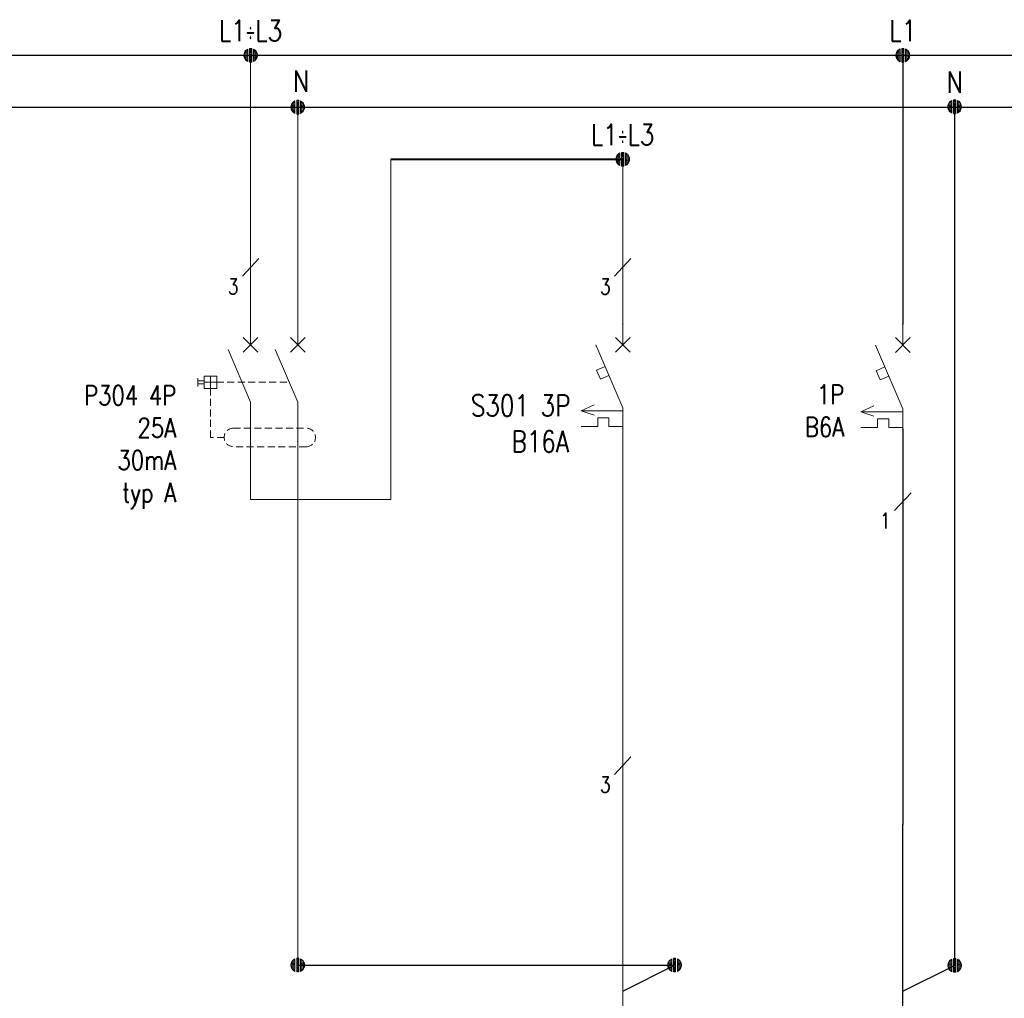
# Model space of a CAD drawing. Header units: millimetres. Extents: x 2505 to 3495, y 1397 to 1684.
# Tile 32 of 59: x 3092 to 3145, y 1465 to 1517. Entities that reach past the tile are written whole.
import ezdxf
from ezdxf.enums import TextEntityAlignment as Align

# ---------------------------------------------------------------- set-up
doc = ezdxf.new("R2010")
doc.units = ezdxf.units.MM
doc.linetypes.add('DASHED2', pattern=[0.375, 0.25, -0.125])
for name, color, linetype, lineweight in [('EB_PRZEWODY', 3, 'Continuous', 20), ('EB_SYMBOL', 3, 'Continuous', 20), ('PRZEWODY', 3, 'Continuous', 20), ('SYMBOL', 3, 'Continuous', 20), ('SZYNY', 1, 'Continuous', 40)]:
    doc.layers.add(name, color=color, linetype=linetype, lineweight=lineweight)
doc.layers.add('OPIS', color=7, linetype='Continuous')
doc.styles.add('SIMPLEX', font='simplex.shx', dxfattribs={"width": 0.8})

# ---------------------------------------------------------------- blocks, each defined once
blk = doc.blocks.new('*U233')
for p, q in [((-0.637, 0.172), (-0.658, 0.021)), ((-0.637, 0.172), (-0.658, 0.021)), ((-0.637, 0.002), (-0.656, -0.028)), ((-0.598, 0.282), (-0.637, 0.172)), ((-0.598, 0.282), (-0.637, 0.172)), ((-0.598, 0.142), (-0.637, 0.087)), ((-0.598, 0.002), (-0.637, 0.002)), ((-0.513, 0.425), (-0.598, 0.282)), ((-0.513, 0.425), (-0.598, 0.282)), ((-0.513, 0.285), (-0.598, 0.188)), ((-0.513, 0.145), (-0.598, 0.095)), ((-0.513, 0.006), (-0.598, 0.002)), ((-0.399, 0.524), (-0.513, 0.425)), ((-0.399, 0.524), (-0.513, 0.425)), ((-0.399, 0.408), (-0.513, 0.332)), ((-0.399, 0.291), (-0.513, 0.239)), ((-0.399, 0.175), (-0.513, 0.145)), ((-0.399, 0.058), (-0.513, 0.052)), ((-0.267, 0.605), (-0.399, 0.524)), ((-0.267, 0.605), (-0.399, 0.524)), ((-0.267, 0.495), (-0.399, 0.429)), ((-0.267, 0.385), (-0.399, 0.334)), ((-0.267, 0.274), (-0.399, 0.238)), ((-0.267, 0.164), (-0.399, 0.143)), ((-0.267, 0.053), (-0.399, 0.048)), ((-0.267, 0.605), (-0.267, -0.609)), ((-0.267, 0.605), (-0.267, -0.609)), ((-0.105, 0.664), (0.105, 0.664)), ((-0.105, 0.664), (0.105, 0.664)), ((-0.105, -0.664), (-0.105, 0.664)), ((-0.105, 0.664), (-0.105, -0.664)), ((-0.105, 0.562), (0.105, 0.562)), ((-0.105, 0.46), (0.105, 0.46)), ((-0.105, 0.358), (0.105, 0.358)), ((-0.105, 0.256), (0.105, 0.256)), ((-0.105, 0.153), (0.105, 0.153)), ((-0.105, 0.051), (0.105, 0.051)), ((0.105, -0.664), (0.105, 0.664)), ((0.105, 0.664), (0.105, -0.664)), ((0.267, 0.605), (0.267, -0.609)), ((0.267, 0.605), (0.267, -0.609)), ((0.267, 0.605), (0.399, 0.524)), ((0.267, 0.605), (0.399, 0.524)), ((0.267, 0.495), (0.399, 0.429)), ((0.267, 0.385), (0.399, 0.334)), ((0.267, 0.274), (0.399, 0.238)), ((0.267, 0.164), (0.399, 0.143)), ((0.267, 0.053), (0.399, 0.048)), ((0.399, 0.524), (0.513, 0.425)), ((0.399, 0.524), (0.513, 0.425)), ((0.399, 0.408), (0.513, 0.332)), ((0.399, 0.291), (0.513, 0.239)), ((0.399, 0.175), (0.513, 0.145)), ((0.399, 0.058), (0.513, 0.052)), ((0.513, 0.425), (0.598, 0.282)), ((0.513, 0.425), (0.598, 0.282)), ((0.513, 0.285), (0.598, 0.188)), ((0.513, 0.145), (0.598, 0.095)), ((0.513, 0.006), (0.598, 0.002)), ((0.598, 0.282), (0.637, 0.172)), ((0.598, 0.282), (0.637, 0.172)), ((0.598, 0.142), (0.637, 0.087)), ((0.598, 0.002), (0.637, 0.002)), ((0.637, 0.172), (0.658, 0.021)), ((0.637, 0.172), (0.658, 0.021)), ((0.637, 0.002), (0.656, -0.028)), ((-0.654, -0.076), (-0.637, -0.168)), ((-0.637, -0.168), (-0.654, -0.076)), ((-0.598, -0.138), (-0.637, -0.083)), ((-0.637, -0.168), (-0.598, -0.278)), ((-0.598, -0.278), (-0.637, -0.168)), ((-0.513, -0.134), (-0.598, -0.091)), ((-0.513, -0.274), (-0.598, -0.185)), ((-0.598, -0.278), (-0.513, -0.414)), ((-0.513, -0.414), (-0.598, -0.278)), ((-0.399, -0.058), (-0.513, -0.041)), ((-0.399, -0.175), (-0.513, -0.134)), ((-0.399, -0.291), (-0.513, -0.228)), ((-0.399, -0.408), (-0.513, -0.321)), ((-0.513, -0.414), (-0.399, -0.524)), ((-0.399, -0.524), (-0.513, -0.414)), ((-0.267, -0.057), (-0.399, -0.048)), ((-0.267, -0.167), (-0.399, -0.143)), ((-0.267, -0.278), (-0.399, -0.238)), ((-0.267, -0.388), (-0.399, -0.334)), ((-0.267, -0.499), (-0.399, -0.429)), ((-0.399, -0.524), (-0.267, -0.609)), ((-0.267, -0.609), (-0.399, -0.524)), ((-0.105, -0.051), (0.105, -0.051)), ((-0.105, -0.153), (0.105, -0.153)), ((-0.105, -0.256), (0.105, -0.256)), ((-0.105, -0.358), (0.105, -0.358)), ((-0.105, -0.46), (0.105, -0.46)), ((-0.105, -0.562), (0.105, -0.562)), ((0.105, -0.664), (-0.105, -0.664)), ((-0.105, -0.664), (0.105, -0.664)), ((0.267, -0.057), (0.399, -0.048)), ((0.267, -0.167), (0.399, -0.143)), ((0.267, -0.278), (0.399, -0.238)), ((0.267, -0.388), (0.399, -0.334)), ((0.267, -0.499), (0.399, -0.429)), ((0.399, -0.524), (0.267, -0.609)), ((0.267, -0.609), (0.399, -0.524)), ((0.399, -0.058), (0.513, -0.041)), ((0.399, -0.175), (0.513, -0.134)), ((0.399, -0.291), (0.513, -0.228)), ((0.399, -0.408), (0.513, -0.321)), ((0.513, -0.414), (0.399, -0.524)), ((0.399, -0.524), (0.513, -0.414)), ((0.513, -0.134), (0.598, -0.091)), ((0.513, -0.274), (0.598, -0.185)), ((0.598, -0.278), (0.513, -0.414)), ((0.513, -0.414), (0.598, -0.278)), ((0.598, -0.138), (0.637, -0.083)), ((0.637, -0.168), (0.598, -0.278)), ((0.598, -0.278), (0.637, -0.168)), ((0.654, -0.076), (0.637, -0.168)), ((0.637, -0.168), (0.654, -0.076))]:
    blk.add_line(p, q)
at = {"ltscale": 5}
blk.add_line((0.658, 0.021), (0.658, -0.076), dxfattribs=at)
blk.add_point((0, 0))
blk = doc.blocks.new('*U231')
for p, q in [((-0.637, 0.172), (-0.658, 0.021)), ((-0.637, 0.172), (-0.658, 0.021)), ((-0.637, 0.002), (-0.656, -0.028)), ((-0.598, 0.282), (-0.637, 0.172)), ((-0.598, 0.282), (-0.637, 0.172)), ((-0.598, 0.142), (-0.637, 0.087)), ((-0.598, 0.002), (-0.637, 0.002)), ((-0.513, 0.425), (-0.598, 0.282)), ((-0.513, 0.425), (-0.598, 0.282)), ((-0.513, 0.285), (-0.598, 0.188)), ((-0.513, 0.145), (-0.598, 0.095)), ((-0.513, 0.006), (-0.598, 0.002)), ((-0.399, 0.524), (-0.513, 0.425)), ((-0.399, 0.524), (-0.513, 0.425)), ((-0.399, 0.408), (-0.513, 0.332)), ((-0.399, 0.291), (-0.513, 0.239)), ((-0.399, 0.175), (-0.513, 0.145)), ((-0.399, 0.058), (-0.513, 0.052)), ((-0.267, 0.605), (-0.399, 0.524)), ((-0.267, 0.605), (-0.399, 0.524)), ((-0.267, 0.495), (-0.399, 0.429)), ((-0.267, 0.385), (-0.399, 0.334)), ((-0.267, 0.274), (-0.399, 0.238)), ((-0.267, 0.164), (-0.399, 0.143)), ((-0.267, 0.053), (-0.399, 0.048)), ((-0.267, 0.605), (-0.267, -0.609)), ((-0.267, 0.605), (-0.267, -0.609)), ((-0.105, 0.664), (0.105, 0.664)), ((-0.105, 0.664), (0.105, 0.664)), ((-0.105, -0.664), (-0.105, 0.664)), ((-0.105, 0.664), (-0.105, -0.664)), ((-0.105, 0.562), (0.105, 0.562)), ((-0.105, 0.46), (0.105, 0.46)), ((-0.105, 0.358), (0.105, 0.358)), ((-0.105, 0.256), (0.105, 0.256)), ((-0.105, 0.153), (0.105, 0.153)), ((-0.105, 0.051), (0.105, 0.051)), ((0.105, -0.664), (0.105, 0.664)), ((0.105, 0.664), (0.105, -0.664)), ((0.267, 0.605), (0.267, -0.609)), ((0.267, 0.605), (0.267, -0.609)), ((0.267, 0.605), (0.399, 0.524)), ((0.267, 0.605), (0.399, 0.524)), ((0.267, 0.495), (0.399, 0.429)), ((0.267, 0.385), (0.399, 0.334)), ((0.267, 0.274), (0.399, 0.238)), ((0.267, 0.164), (0.399, 0.143)), ((0.267, 0.053), (0.399, 0.048)), ((0.399, 0.524), (0.513, 0.425)), ((0.399, 0.524), (0.513, 0.425)), ((0.399, 0.408), (0.513, 0.332)), ((0.399, 0.291), (0.513, 0.239)), ((0.399, 0.175), (0.513, 0.145)), ((0.399, 0.058), (0.513, 0.052)), ((0.513, 0.425), (0.598, 0.282)), ((0.513, 0.425), (0.598, 0.282)), ((0.513, 0.285), (0.598, 0.188)), ((0.513, 0.145), (0.598, 0.095)), ((0.513, 0.006), (0.598, 0.002)), ((0.598, 0.282), (0.637, 0.172)), ((0.598, 0.282), (0.637, 0.172)), ((0.598, 0.142), (0.637, 0.087)), ((0.598, 0.002), (0.637, 0.002)), ((0.637, 0.172), (0.658, 0.021)), ((0.637, 0.172), (0.658, 0.021)), ((0.637, 0.002), (0.656, -0.028)), ((-0.654, -0.076), (-0.637, -0.168)), ((-0.637, -0.168), (-0.654, -0.076)), ((-0.598, -0.138), (-0.637, -0.083)), ((-0.637, -0.168), (-0.598, -0.278)), ((-0.598, -0.278), (-0.637, -0.168)), ((-0.513, -0.134), (-0.598, -0.091)), ((-0.513, -0.274), (-0.598, -0.185)), ((-0.598, -0.278), (-0.513, -0.414)), ((-0.513, -0.414), (-0.598, -0.278)), ((-0.399, -0.058), (-0.513, -0.041)), ((-0.399, -0.175), (-0.513, -0.134)), ((-0.399, -0.291), (-0.513, -0.228)), ((-0.399, -0.408), (-0.513, -0.321)), ((-0.513, -0.414), (-0.399, -0.524)), ((-0.399, -0.524), (-0.513, -0.414)), ((-0.267, -0.057), (-0.399, -0.048)), ((-0.267, -0.167), (-0.399, -0.143)), ((-0.267, -0.278), (-0.399, -0.238)), ((-0.267, -0.388), (-0.399, -0.334)), ((-0.267, -0.499), (-0.399, -0.429)), ((-0.399, -0.524), (-0.267, -0.609)), ((-0.267, -0.609), (-0.399, -0.524)), ((-0.105, -0.051), (0.105, -0.051)), ((-0.105, -0.153), (0.105, -0.153)), ((-0.105, -0.256), (0.105, -0.256)), ((-0.105, -0.358), (0.105, -0.358)), ((-0.105, -0.46), (0.105, -0.46)), ((-0.105, -0.562), (0.105, -0.562)), ((0.105, -0.664), (-0.105, -0.664)), ((-0.105, -0.664), (0.105, -0.664)), ((0.267, -0.057), (0.399, -0.048)), ((0.267, -0.167), (0.399, -0.143)), ((0.267, -0.278), (0.399, -0.238)), ((0.267, -0.388), (0.399, -0.334)), ((0.267, -0.499), (0.399, -0.429)), ((0.399, -0.524), (0.267, -0.609)), ((0.267, -0.609), (0.399, -0.524)), ((0.399, -0.058), (0.513, -0.041)), ((0.399, -0.175), (0.513, -0.134)), ((0.399, -0.291), (0.513, -0.228)), ((0.399, -0.408), (0.513, -0.321)), ((0.513, -0.414), (0.399, -0.524)), ((0.399, -0.524), (0.513, -0.414)), ((0.513, -0.134), (0.598, -0.091)), ((0.513, -0.274), (0.598, -0.185)), ((0.598, -0.278), (0.513, -0.414)), ((0.513, -0.414), (0.598, -0.278)), ((0.598, -0.138), (0.637, -0.083)), ((0.637, -0.168), (0.598, -0.278)), ((0.598, -0.278), (0.637, -0.168)), ((0.654, -0.076), (0.637, -0.168)), ((0.637, -0.168), (0.654, -0.076))]:
    blk.add_line(p, q)
at = {"ltscale": 5}
blk.add_line((0.658, 0.021), (0.658, -0.076), dxfattribs=at)
blk.add_point((0, 0))
blk = doc.blocks.new('różnicowoprądowy')
for p, q in [((0, 0), (0, 2)), ((5.04, 0), (5.04, 2)), ((-0.78, -0.78), (0.78, 0.78)), ((0.78, -0.78), (-0.78, 0.78)), ((4.26, -0.78), (5.83, 0.78)), ((5.83, -0.78), (4.26, 0.78)), ((-2.41, -0.52), (0, -6.16)), ((2.63, -0.52), (5.04, -6.16)), ((-5.65, -3.56), (-5.65, -4.47)), ((-4.96, -3.85), (-5.65, -3.85)), ((-4.96, -4.18), (-5.65, -4.18)), ((-4.96, -3.35), (-4.96, -4.68)), ((-3.63, -3.35), (-4.96, -3.35)), ((-3.63, -4.02), (-4.96, -4.02)), ((-4.3, -3.35), (-4.3, -4.68)), ((-3.63, -3.35), (-3.63, -4.68)), ((-3.63, -4.68), (-4.96, -4.68)), ((0, -6.12), (0, -11.54)), ((5.04, -6.16), (5.04, -11.58))]:
    blk.add_line(p, q)
at = {"color": 3}
blk.add_line((2.63, -0.52), (5.04, -6.16), dxfattribs=at)
blk.add_line((2.63, -0.52), (5.04, -6.16), dxfattribs=at)
at = {"color": 4, "linetype": 'DASHED2', "ltscale": 3}
for p, q in [((-3.63, -4.02), (4.13, -4.02)), ((-1.84, -8.93), (5.95, -8.93)), ((5.95, -10.91), (-1.84, -10.91))]:
    blk.add_line(p, q, dxfattribs=at)
blk.add_lwpolyline([(-2.83, -9.92), (-4.3, -9.92), (-4.3, -4.68)], dxfattribs=at)
for centre, start, end in [((-1.84, -9.92), 90, 270), ((5.95, -9.92), 270, 90)]:
    blk.add_arc(centre, 0.99, start, end, dxfattribs=at)
blk.add_point((5.04, -10.35), dxfattribs=at)
blk.add_point((5.04, -10.35), dxfattribs=at)
blk = doc.blocks.new('*U230')
for p, q in [((-0.637, 0.172), (-0.658, 0.021)), ((-0.637, 0.172), (-0.658, 0.021)), ((-0.637, 0.002), (-0.656, -0.028)), ((-0.598, 0.282), (-0.637, 0.172)), ((-0.598, 0.282), (-0.637, 0.172)), ((-0.598, 0.142), (-0.637, 0.087)), ((-0.598, 0.002), (-0.637, 0.002)), ((-0.513, 0.425), (-0.598, 0.282)), ((-0.513, 0.425), (-0.598, 0.282)), ((-0.513, 0.285), (-0.598, 0.188)), ((-0.513, 0.145), (-0.598, 0.095)), ((-0.513, 0.006), (-0.598, 0.002)), ((-0.399, 0.524), (-0.513, 0.425)), ((-0.399, 0.524), (-0.513, 0.425)), ((-0.399, 0.408), (-0.513, 0.332)), ((-0.399, 0.291), (-0.513, 0.239)), ((-0.399, 0.175), (-0.513, 0.145)), ((-0.399, 0.058), (-0.513, 0.052)), ((-0.267, 0.605), (-0.399, 0.524)), ((-0.267, 0.605), (-0.399, 0.524)), ((-0.267, 0.495), (-0.399, 0.429)), ((-0.267, 0.385), (-0.399, 0.334)), ((-0.267, 0.274), (-0.399, 0.238)), ((-0.267, 0.164), (-0.399, 0.143)), ((-0.267, 0.053), (-0.399, 0.048)), ((-0.267, 0.605), (-0.267, -0.609)), ((-0.267, 0.605), (-0.267, -0.609)), ((-0.105, 0.664), (0.105, 0.664)), ((-0.105, 0.664), (0.105, 0.664)), ((-0.105, -0.664), (-0.105, 0.664)), ((-0.105, 0.664), (-0.105, -0.664)), ((-0.105, 0.562), (0.105, 0.562)), ((-0.105, 0.46), (0.105, 0.46)), ((-0.105, 0.358), (0.105, 0.358)), ((-0.105, 0.256), (0.105, 0.256)), ((-0.105, 0.153), (0.105, 0.153)), ((-0.105, 0.051), (0.105, 0.051)), ((0.105, -0.664), (0.105, 0.664)), ((0.105, 0.664), (0.105, -0.664)), ((0.267, 0.605), (0.267, -0.609)), ((0.267, 0.605), (0.267, -0.609)), ((0.267, 0.605), (0.399, 0.524)), ((0.267, 0.605), (0.399, 0.524)), ((0.267, 0.495), (0.399, 0.429)), ((0.267, 0.385), (0.399, 0.334)), ((0.267, 0.274), (0.399, 0.238)), ((0.267, 0.164), (0.399, 0.143)), ((0.267, 0.053), (0.399, 0.048)), ((0.399, 0.524), (0.513, 0.425)), ((0.399, 0.524), (0.513, 0.425)), ((0.399, 0.408), (0.513, 0.332)), ((0.399, 0.291), (0.513, 0.239)), ((0.399, 0.175), (0.513, 0.145)), ((0.399, 0.058), (0.513, 0.052)), ((0.513, 0.425), (0.598, 0.282)), ((0.513, 0.425), (0.598, 0.282)), ((0.513, 0.285), (0.598, 0.188)), ((0.513, 0.145), (0.598, 0.095)), ((0.513, 0.006), (0.598, 0.002)), ((0.598, 0.282), (0.637, 0.172)), ((0.598, 0.282), (0.637, 0.172)), ((0.598, 0.142), (0.637, 0.087)), ((0.598, 0.002), (0.637, 0.002)), ((0.637, 0.172), (0.658, 0.021)), ((0.637, 0.172), (0.658, 0.021)), ((0.637, 0.002), (0.656, -0.028)), ((-0.654, -0.076), (-0.637, -0.168)), ((-0.637, -0.168), (-0.654, -0.076)), ((-0.598, -0.138), (-0.637, -0.083)), ((-0.637, -0.168), (-0.598, -0.278)), ((-0.598, -0.278), (-0.637, -0.168)), ((-0.513, -0.134), (-0.598, -0.091)), ((-0.513, -0.274), (-0.598, -0.185)), ((-0.598, -0.278), (-0.513, -0.414)), ((-0.513, -0.414), (-0.598, -0.278)), ((-0.399, -0.058), (-0.513, -0.041)), ((-0.399, -0.175), (-0.513, -0.134)), ((-0.399, -0.291), (-0.513, -0.228)), ((-0.399, -0.408), (-0.513, -0.321)), ((-0.513, -0.414), (-0.399, -0.524)), ((-0.399, -0.524), (-0.513, -0.414)), ((-0.267, -0.057), (-0.399, -0.048)), ((-0.267, -0.167), (-0.399, -0.143)), ((-0.267, -0.278), (-0.399, -0.238)), ((-0.267, -0.388), (-0.399, -0.334)), ((-0.267, -0.499), (-0.399, -0.429)), ((-0.399, -0.524), (-0.267, -0.609)), ((-0.267, -0.609), (-0.399, -0.524)), ((-0.105, -0.051), (0.105, -0.051)), ((-0.105, -0.153), (0.105, -0.153)), ((-0.105, -0.256), (0.105, -0.256)), ((-0.105, -0.358), (0.105, -0.358)), ((-0.105, -0.46), (0.105, -0.46)), ((-0.105, -0.562), (0.105, -0.562)), ((0.105, -0.664), (-0.105, -0.664)), ((-0.105, -0.664), (0.105, -0.664)), ((0.267, -0.057), (0.399, -0.048)), ((0.267, -0.167), (0.399, -0.143)), ((0.267, -0.278), (0.399, -0.238)), ((0.267, -0.388), (0.399, -0.334)), ((0.267, -0.499), (0.399, -0.429)), ((0.399, -0.524), (0.267, -0.609)), ((0.267, -0.609), (0.399, -0.524)), ((0.399, -0.058), (0.513, -0.041)), ((0.399, -0.175), (0.513, -0.134)), ((0.399, -0.291), (0.513, -0.228)), ((0.399, -0.408), (0.513, -0.321)), ((0.513, -0.414), (0.399, -0.524)), ((0.399, -0.524), (0.513, -0.414)), ((0.513, -0.134), (0.598, -0.091)), ((0.513, -0.274), (0.598, -0.185)), ((0.598, -0.278), (0.513, -0.414)), ((0.513, -0.414), (0.598, -0.278)), ((0.598, -0.138), (0.637, -0.083)), ((0.637, -0.168), (0.598, -0.278)), ((0.598, -0.278), (0.637, -0.168)), ((0.654, -0.076), (0.637, -0.168)), ((0.637, -0.168), (0.654, -0.076))]:
    blk.add_line(p, q)
at = {"ltscale": 5}
blk.add_line((0.658, 0.021), (0.658, -0.076), dxfattribs=at)
blk.add_point((0, 0))
blk = doc.blocks.new('S-ZAB')
for p, q in [((-0.000008, -2.000032), (-0.000008, -0.000031)), ((-0.707114, -2.707138), (0.707099, -1.292925)), ((0.707099, -2.707138), (-0.707114, -1.292925)), ((-2.605718, -2.000032), (-0.000008, -8.080032)), ((-1.707928, -4.094892), (-2.531218, -4.447722)), ((-2.531218, -4.447722), (-2.150078, -5.337052)), ((-1.326788, -4.984212), (-2.150078, -5.337052)), ((-4.022616, -8.370921), (-2.759798, -7.798842)), ((-0.000008, -8.370921), (-4.022616, -8.370921)), ((-2.759798, -8.79886), (-4.022616, -8.370921)), ((-0.000008, -8.080032), (-0.000008, -10.080032)), ((-2.403294, -9.060289), (-2.403294, -9.874011)), ((-1.349945, -9.060289), (-2.403294, -9.060289)), ((-1.349945, -9.060289), (-1.349945, -9.874011)), ((-2.403294, -9.874011), (-4.022616, -9.874011)), ((-0.000008, -9.874011), (-1.349945, -9.874011))]:
    blk.add_line(p, q)
for p in [(-0.000008, -0.000031), (-0.000008, -10.080032)]:
    blk.add_point(p)
blk = doc.blocks.new('*U228')
for p, q in [((-0.637, 0.172), (-0.658, 0.021)), ((-0.637, 0.172), (-0.658, 0.021)), ((-0.637, 0.002), (-0.656, -0.028)), ((-0.598, 0.282), (-0.637, 0.172)), ((-0.598, 0.282), (-0.637, 0.172)), ((-0.598, 0.142), (-0.637, 0.087)), ((-0.598, 0.002), (-0.637, 0.002)), ((-0.513, 0.425), (-0.598, 0.282)), ((-0.513, 0.425), (-0.598, 0.282)), ((-0.513, 0.285), (-0.598, 0.188)), ((-0.513, 0.145), (-0.598, 0.095)), ((-0.513, 0.006), (-0.598, 0.002)), ((-0.399, 0.524), (-0.513, 0.425)), ((-0.399, 0.524), (-0.513, 0.425)), ((-0.399, 0.408), (-0.513, 0.332)), ((-0.399, 0.291), (-0.513, 0.239)), ((-0.399, 0.175), (-0.513, 0.145)), ((-0.399, 0.058), (-0.513, 0.052)), ((-0.267, 0.605), (-0.399, 0.524)), ((-0.267, 0.605), (-0.399, 0.524)), ((-0.267, 0.495), (-0.399, 0.429)), ((-0.267, 0.385), (-0.399, 0.334)), ((-0.267, 0.274), (-0.399, 0.238)), ((-0.267, 0.164), (-0.399, 0.143)), ((-0.267, 0.053), (-0.399, 0.048)), ((-0.267, 0.605), (-0.267, -0.609)), ((-0.267, 0.605), (-0.267, -0.609)), ((-0.105, 0.664), (0.105, 0.664)), ((-0.105, 0.664), (0.105, 0.664)), ((-0.105, -0.664), (-0.105, 0.664)), ((-0.105, 0.664), (-0.105, -0.664)), ((-0.105, 0.562), (0.105, 0.562)), ((-0.105, 0.46), (0.105, 0.46)), ((-0.105, 0.358), (0.105, 0.358)), ((-0.105, 0.256), (0.105, 0.256)), ((-0.105, 0.153), (0.105, 0.153)), ((-0.105, 0.051), (0.105, 0.051)), ((0.105, -0.664), (0.105, 0.664)), ((0.105, 0.664), (0.105, -0.664)), ((0.267, 0.605), (0.267, -0.609)), ((0.267, 0.605), (0.267, -0.609)), ((0.267, 0.605), (0.399, 0.524)), ((0.267, 0.605), (0.399, 0.524)), ((0.267, 0.495), (0.399, 0.429)), ((0.267, 0.385), (0.399, 0.334)), ((0.267, 0.274), (0.399, 0.238)), ((0.267, 0.164), (0.399, 0.143)), ((0.267, 0.053), (0.399, 0.048)), ((0.399, 0.524), (0.513, 0.425)), ((0.399, 0.524), (0.513, 0.425)), ((0.399, 0.408), (0.513, 0.332)), ((0.399, 0.291), (0.513, 0.239)), ((0.399, 0.175), (0.513, 0.145)), ((0.399, 0.058), (0.513, 0.052)), ((0.513, 0.425), (0.598, 0.282)), ((0.513, 0.425), (0.598, 0.282)), ((0.513, 0.285), (0.598, 0.188)), ((0.513, 0.145), (0.598, 0.095)), ((0.513, 0.006), (0.598, 0.002)), ((0.598, 0.282), (0.637, 0.172)), ((0.598, 0.282), (0.637, 0.172)), ((0.598, 0.142), (0.637, 0.087)), ((0.598, 0.002), (0.637, 0.002)), ((0.637, 0.172), (0.658, 0.021)), ((0.637, 0.172), (0.658, 0.021)), ((0.637, 0.002), (0.656, -0.028)), ((-0.654, -0.076), (-0.637, -0.168)), ((-0.637, -0.168), (-0.654, -0.076)), ((-0.598, -0.138), (-0.637, -0.083)), ((-0.637, -0.168), (-0.598, -0.278)), ((-0.598, -0.278), (-0.637, -0.168)), ((-0.513, -0.134), (-0.598, -0.091)), ((-0.513, -0.274), (-0.598, -0.185)), ((-0.598, -0.278), (-0.513, -0.414)), ((-0.513, -0.414), (-0.598, -0.278)), ((-0.399, -0.058), (-0.513, -0.041)), ((-0.399, -0.175), (-0.513, -0.134)), ((-0.399, -0.291), (-0.513, -0.228)), ((-0.399, -0.408), (-0.513, -0.321)), ((-0.513, -0.414), (-0.399, -0.524)), ((-0.399, -0.524), (-0.513, -0.414)), ((-0.267, -0.057), (-0.399, -0.048)), ((-0.267, -0.167), (-0.399, -0.143)), ((-0.267, -0.278), (-0.399, -0.238)), ((-0.267, -0.388), (-0.399, -0.334)), ((-0.267, -0.499), (-0.399, -0.429)), ((-0.399, -0.524), (-0.267, -0.609)), ((-0.267, -0.609), (-0.399, -0.524)), ((-0.105, -0.051), (0.105, -0.051)), ((-0.105, -0.153), (0.105, -0.153)), ((-0.105, -0.256), (0.105, -0.256)), ((-0.105, -0.358), (0.105, -0.358)), ((-0.105, -0.46), (0.105, -0.46)), ((-0.105, -0.562), (0.105, -0.562)), ((0.105, -0.664), (-0.105, -0.664)), ((-0.105, -0.664), (0.105, -0.664)), ((0.267, -0.057), (0.399, -0.048)), ((0.267, -0.167), (0.399, -0.143)), ((0.267, -0.278), (0.399, -0.238)), ((0.267, -0.388), (0.399, -0.334)), ((0.267, -0.499), (0.399, -0.429)), ((0.399, -0.524), (0.267, -0.609)), ((0.267, -0.609), (0.399, -0.524)), ((0.399, -0.058), (0.513, -0.041)), ((0.399, -0.175), (0.513, -0.134)), ((0.399, -0.291), (0.513, -0.228)), ((0.399, -0.408), (0.513, -0.321)), ((0.513, -0.414), (0.399, -0.524)), ((0.399, -0.524), (0.513, -0.414)), ((0.513, -0.134), (0.598, -0.091)), ((0.513, -0.274), (0.598, -0.185)), ((0.598, -0.278), (0.513, -0.414)), ((0.513, -0.414), (0.598, -0.278)), ((0.598, -0.138), (0.637, -0.083)), ((0.637, -0.168), (0.598, -0.278)), ((0.598, -0.278), (0.637, -0.168)), ((0.654, -0.076), (0.637, -0.168)), ((0.637, -0.168), (0.654, -0.076))]:
    blk.add_line(p, q)
at = {"ltscale": 5}
blk.add_line((0.658, 0.021), (0.658, -0.076), dxfattribs=at)
blk.add_point((0, 0))
blk = doc.blocks.new('*U240')
for p, q in [((-0.637, 0.172), (-0.658, 0.021)), ((-0.637, 0.172), (-0.658, 0.021)), ((-0.637, 0.002), (-0.656, -0.028)), ((-0.598, 0.282), (-0.637, 0.172)), ((-0.598, 0.282), (-0.637, 0.172)), ((-0.598, 0.142), (-0.637, 0.087)), ((-0.598, 0.002), (-0.637, 0.002)), ((-0.513, 0.425), (-0.598, 0.282)), ((-0.513, 0.425), (-0.598, 0.282)), ((-0.513, 0.285), (-0.598, 0.188)), ((-0.513, 0.145), (-0.598, 0.095)), ((-0.513, 0.006), (-0.598, 0.002)), ((-0.399, 0.524), (-0.513, 0.425)), ((-0.399, 0.524), (-0.513, 0.425)), ((-0.399, 0.408), (-0.513, 0.332)), ((-0.399, 0.291), (-0.513, 0.239)), ((-0.399, 0.175), (-0.513, 0.145)), ((-0.399, 0.058), (-0.513, 0.052)), ((-0.267, 0.605), (-0.399, 0.524)), ((-0.267, 0.605), (-0.399, 0.524)), ((-0.267, 0.495), (-0.399, 0.429)), ((-0.267, 0.385), (-0.399, 0.334)), ((-0.267, 0.274), (-0.399, 0.238)), ((-0.267, 0.164), (-0.399, 0.143)), ((-0.267, 0.053), (-0.399, 0.048)), ((-0.267, 0.605), (-0.267, -0.609)), ((-0.267, 0.605), (-0.267, -0.609)), ((-0.105, 0.664), (0.105, 0.664)), ((-0.105, 0.664), (0.105, 0.664)), ((-0.105, -0.664), (-0.105, 0.664)), ((-0.105, 0.664), (-0.105, -0.664)), ((-0.105, 0.562), (0.105, 0.562)), ((-0.105, 0.46), (0.105, 0.46)), ((-0.105, 0.358), (0.105, 0.358)), ((-0.105, 0.256), (0.105, 0.256)), ((-0.105, 0.153), (0.105, 0.153)), ((-0.105, 0.051), (0.105, 0.051)), ((0.105, -0.664), (0.105, 0.664)), ((0.105, 0.664), (0.105, -0.664)), ((0.267, 0.605), (0.267, -0.609)), ((0.267, 0.605), (0.267, -0.609)), ((0.267, 0.605), (0.399, 0.524)), ((0.267, 0.605), (0.399, 0.524)), ((0.267, 0.495), (0.399, 0.429)), ((0.267, 0.385), (0.399, 0.334)), ((0.267, 0.274), (0.399, 0.238)), ((0.267, 0.164), (0.399, 0.143)), ((0.267, 0.053), (0.399, 0.048)), ((0.399, 0.524), (0.513, 0.425)), ((0.399, 0.524), (0.513, 0.425)), ((0.399, 0.408), (0.513, 0.332)), ((0.399, 0.291), (0.513, 0.239)), ((0.399, 0.175), (0.513, 0.145)), ((0.399, 0.058), (0.513, 0.052)), ((0.513, 0.425), (0.598, 0.282)), ((0.513, 0.425), (0.598, 0.282)), ((0.513, 0.285), (0.598, 0.188)), ((0.513, 0.145), (0.598, 0.095)), ((0.513, 0.006), (0.598, 0.002)), ((0.598, 0.282), (0.637, 0.172)), ((0.598, 0.282), (0.637, 0.172)), ((0.598, 0.142), (0.637, 0.087)), ((0.598, 0.002), (0.637, 0.002)), ((0.637, 0.172), (0.658, 0.021)), ((0.637, 0.172), (0.658, 0.021)), ((0.637, 0.002), (0.656, -0.028)), ((-0.654, -0.076), (-0.637, -0.168)), ((-0.637, -0.168), (-0.654, -0.076)), ((-0.598, -0.138), (-0.637, -0.083)), ((-0.637, -0.168), (-0.598, -0.278)), ((-0.598, -0.278), (-0.637, -0.168)), ((-0.513, -0.134), (-0.598, -0.091)), ((-0.513, -0.274), (-0.598, -0.185)), ((-0.598, -0.278), (-0.513, -0.414)), ((-0.513, -0.414), (-0.598, -0.278)), ((-0.399, -0.058), (-0.513, -0.041)), ((-0.399, -0.175), (-0.513, -0.134)), ((-0.399, -0.291), (-0.513, -0.228)), ((-0.399, -0.408), (-0.513, -0.321)), ((-0.513, -0.414), (-0.399, -0.524)), ((-0.399, -0.524), (-0.513, -0.414)), ((-0.267, -0.057), (-0.399, -0.048)), ((-0.267, -0.167), (-0.399, -0.143)), ((-0.267, -0.278), (-0.399, -0.238)), ((-0.267, -0.388), (-0.399, -0.334)), ((-0.267, -0.499), (-0.399, -0.429)), ((-0.399, -0.524), (-0.267, -0.609)), ((-0.267, -0.609), (-0.399, -0.524)), ((-0.105, -0.051), (0.105, -0.051)), ((-0.105, -0.153), (0.105, -0.153)), ((-0.105, -0.256), (0.105, -0.256)), ((-0.105, -0.358), (0.105, -0.358)), ((-0.105, -0.46), (0.105, -0.46)), ((-0.105, -0.562), (0.105, -0.562)), ((0.105, -0.664), (-0.105, -0.664)), ((-0.105, -0.664), (0.105, -0.664)), ((0.267, -0.057), (0.399, -0.048)), ((0.267, -0.167), (0.399, -0.143)), ((0.267, -0.278), (0.399, -0.238)), ((0.267, -0.388), (0.399, -0.334)), ((0.267, -0.499), (0.399, -0.429)), ((0.399, -0.524), (0.267, -0.609)), ((0.267, -0.609), (0.399, -0.524)), ((0.399, -0.058), (0.513, -0.041)), ((0.399, -0.175), (0.513, -0.134)), ((0.399, -0.291), (0.513, -0.228)), ((0.399, -0.408), (0.513, -0.321)), ((0.513, -0.414), (0.399, -0.524)), ((0.399, -0.524), (0.513, -0.414)), ((0.513, -0.134), (0.598, -0.091)), ((0.513, -0.274), (0.598, -0.185)), ((0.598, -0.278), (0.513, -0.414)), ((0.513, -0.414), (0.598, -0.278)), ((0.598, -0.138), (0.637, -0.083)), ((0.637, -0.168), (0.598, -0.278)), ((0.598, -0.278), (0.637, -0.168)), ((0.654, -0.076), (0.637, -0.168)), ((0.637, -0.168), (0.654, -0.076))]:
    blk.add_line(p, q)
at = {"ltscale": 5}
blk.add_line((0.658, 0.021), (0.658, -0.076), dxfattribs=at)
blk.add_point((0, 0))
blk = doc.blocks.new('*U239')
for p, q in [((-0.637, 0.172), (-0.658, 0.021)), ((-0.637, 0.172), (-0.658, 0.021)), ((-0.637, 0.002), (-0.656, -0.028)), ((-0.598, 0.282), (-0.637, 0.172)), ((-0.598, 0.282), (-0.637, 0.172)), ((-0.598, 0.142), (-0.637, 0.087)), ((-0.598, 0.002), (-0.637, 0.002)), ((-0.513, 0.425), (-0.598, 0.282)), ((-0.513, 0.425), (-0.598, 0.282)), ((-0.513, 0.285), (-0.598, 0.188)), ((-0.513, 0.145), (-0.598, 0.095)), ((-0.513, 0.006), (-0.598, 0.002)), ((-0.399, 0.524), (-0.513, 0.425)), ((-0.399, 0.524), (-0.513, 0.425)), ((-0.399, 0.408), (-0.513, 0.332)), ((-0.399, 0.291), (-0.513, 0.239)), ((-0.399, 0.175), (-0.513, 0.145)), ((-0.399, 0.058), (-0.513, 0.052)), ((-0.267, 0.605), (-0.399, 0.524)), ((-0.267, 0.605), (-0.399, 0.524)), ((-0.267, 0.495), (-0.399, 0.429)), ((-0.267, 0.385), (-0.399, 0.334)), ((-0.267, 0.274), (-0.399, 0.238)), ((-0.267, 0.164), (-0.399, 0.143)), ((-0.267, 0.053), (-0.399, 0.048)), ((-0.267, 0.605), (-0.267, -0.609)), ((-0.267, 0.605), (-0.267, -0.609)), ((-0.105, 0.664), (0.105, 0.664)), ((-0.105, 0.664), (0.105, 0.664)), ((-0.105, -0.664), (-0.105, 0.664)), ((-0.105, 0.664), (-0.105, -0.664)), ((-0.105, 0.562), (0.105, 0.562)), ((-0.105, 0.46), (0.105, 0.46)), ((-0.105, 0.358), (0.105, 0.358)), ((-0.105, 0.256), (0.105, 0.256)), ((-0.105, 0.153), (0.105, 0.153)), ((-0.105, 0.051), (0.105, 0.051)), ((0.105, -0.664), (0.105, 0.664)), ((0.105, 0.664), (0.105, -0.664)), ((0.267, 0.605), (0.267, -0.609)), ((0.267, 0.605), (0.267, -0.609)), ((0.267, 0.605), (0.399, 0.524)), ((0.267, 0.605), (0.399, 0.524)), ((0.267, 0.495), (0.399, 0.429)), ((0.267, 0.385), (0.399, 0.334)), ((0.267, 0.274), (0.399, 0.238)), ((0.267, 0.164), (0.399, 0.143)), ((0.267, 0.053), (0.399, 0.048)), ((0.399, 0.524), (0.513, 0.425)), ((0.399, 0.524), (0.513, 0.425)), ((0.399, 0.408), (0.513, 0.332)), ((0.399, 0.291), (0.513, 0.239)), ((0.399, 0.175), (0.513, 0.145)), ((0.399, 0.058), (0.513, 0.052)), ((0.513, 0.425), (0.598, 0.282)), ((0.513, 0.425), (0.598, 0.282)), ((0.513, 0.285), (0.598, 0.188)), ((0.513, 0.145), (0.598, 0.095)), ((0.513, 0.006), (0.598, 0.002)), ((0.598, 0.282), (0.637, 0.172)), ((0.598, 0.282), (0.637, 0.172)), ((0.598, 0.142), (0.637, 0.087)), ((0.598, 0.002), (0.637, 0.002)), ((0.637, 0.172), (0.658, 0.021)), ((0.637, 0.172), (0.658, 0.021)), ((0.637, 0.002), (0.656, -0.028)), ((-0.654, -0.076), (-0.637, -0.168)), ((-0.637, -0.168), (-0.654, -0.076)), ((-0.598, -0.138), (-0.637, -0.083)), ((-0.637, -0.168), (-0.598, -0.278)), ((-0.598, -0.278), (-0.637, -0.168)), ((-0.513, -0.134), (-0.598, -0.091)), ((-0.513, -0.274), (-0.598, -0.185)), ((-0.598, -0.278), (-0.513, -0.414)), ((-0.513, -0.414), (-0.598, -0.278)), ((-0.399, -0.058), (-0.513, -0.041)), ((-0.399, -0.175), (-0.513, -0.134)), ((-0.399, -0.291), (-0.513, -0.228)), ((-0.399, -0.408), (-0.513, -0.321)), ((-0.513, -0.414), (-0.399, -0.524)), ((-0.399, -0.524), (-0.513, -0.414)), ((-0.267, -0.057), (-0.399, -0.048)), ((-0.267, -0.167), (-0.399, -0.143)), ((-0.267, -0.278), (-0.399, -0.238)), ((-0.267, -0.388), (-0.399, -0.334)), ((-0.267, -0.499), (-0.399, -0.429)), ((-0.399, -0.524), (-0.267, -0.609)), ((-0.267, -0.609), (-0.399, -0.524)), ((-0.105, -0.051), (0.105, -0.051)), ((-0.105, -0.153), (0.105, -0.153)), ((-0.105, -0.256), (0.105, -0.256)), ((-0.105, -0.358), (0.105, -0.358)), ((-0.105, -0.46), (0.105, -0.46)), ((-0.105, -0.562), (0.105, -0.562)), ((0.105, -0.664), (-0.105, -0.664)), ((-0.105, -0.664), (0.105, -0.664)), ((0.267, -0.057), (0.399, -0.048)), ((0.267, -0.167), (0.399, -0.143)), ((0.267, -0.278), (0.399, -0.238)), ((0.267, -0.388), (0.399, -0.334)), ((0.267, -0.499), (0.399, -0.429)), ((0.399, -0.524), (0.267, -0.609)), ((0.267, -0.609), (0.399, -0.524)), ((0.399, -0.058), (0.513, -0.041)), ((0.399, -0.175), (0.513, -0.134)), ((0.399, -0.291), (0.513, -0.228)), ((0.399, -0.408), (0.513, -0.321)), ((0.513, -0.414), (0.399, -0.524)), ((0.399, -0.524), (0.513, -0.414)), ((0.513, -0.134), (0.598, -0.091)), ((0.513, -0.274), (0.598, -0.185)), ((0.598, -0.278), (0.513, -0.414)), ((0.513, -0.414), (0.598, -0.278)), ((0.598, -0.138), (0.637, -0.083)), ((0.637, -0.168), (0.598, -0.278)), ((0.598, -0.278), (0.637, -0.168)), ((0.654, -0.076), (0.637, -0.168)), ((0.637, -0.168), (0.654, -0.076))]:
    blk.add_line(p, q)
at = {"ltscale": 5}
blk.add_line((0.658, 0.021), (0.658, -0.076), dxfattribs=at)
blk.add_point((0, 0))
blk = doc.blocks.new('*U237')
for p, q in [((-0.637, 0.172), (-0.658, 0.021)), ((-0.637, 0.172), (-0.658, 0.021)), ((-0.637, 0.002), (-0.656, -0.028)), ((-0.598, 0.282), (-0.637, 0.172)), ((-0.598, 0.282), (-0.637, 0.172)), ((-0.598, 0.142), (-0.637, 0.087)), ((-0.598, 0.002), (-0.637, 0.002)), ((-0.513, 0.425), (-0.598, 0.282)), ((-0.513, 0.425), (-0.598, 0.282)), ((-0.513, 0.285), (-0.598, 0.188)), ((-0.513, 0.145), (-0.598, 0.095)), ((-0.513, 0.006), (-0.598, 0.002)), ((-0.399, 0.524), (-0.513, 0.425)), ((-0.399, 0.524), (-0.513, 0.425)), ((-0.399, 0.408), (-0.513, 0.332)), ((-0.399, 0.291), (-0.513, 0.239)), ((-0.399, 0.175), (-0.513, 0.145)), ((-0.399, 0.058), (-0.513, 0.052)), ((-0.267, 0.605), (-0.399, 0.524)), ((-0.267, 0.605), (-0.399, 0.524)), ((-0.267, 0.495), (-0.399, 0.429)), ((-0.267, 0.385), (-0.399, 0.334)), ((-0.267, 0.274), (-0.399, 0.238)), ((-0.267, 0.164), (-0.399, 0.143)), ((-0.267, 0.053), (-0.399, 0.048)), ((-0.267, 0.605), (-0.267, -0.609)), ((-0.267, 0.605), (-0.267, -0.609)), ((-0.105, 0.664), (0.105, 0.664)), ((-0.105, 0.664), (0.105, 0.664)), ((-0.105, -0.664), (-0.105, 0.664)), ((-0.105, 0.664), (-0.105, -0.664)), ((-0.105, 0.562), (0.105, 0.562)), ((-0.105, 0.46), (0.105, 0.46)), ((-0.105, 0.358), (0.105, 0.358)), ((-0.105, 0.256), (0.105, 0.256)), ((-0.105, 0.153), (0.105, 0.153)), ((-0.105, 0.051), (0.105, 0.051)), ((0.105, -0.664), (0.105, 0.664)), ((0.105, 0.664), (0.105, -0.664)), ((0.267, 0.605), (0.267, -0.609)), ((0.267, 0.605), (0.267, -0.609)), ((0.267, 0.605), (0.399, 0.524)), ((0.267, 0.605), (0.399, 0.524)), ((0.267, 0.495), (0.399, 0.429)), ((0.267, 0.385), (0.399, 0.334)), ((0.267, 0.274), (0.399, 0.238)), ((0.267, 0.164), (0.399, 0.143)), ((0.267, 0.053), (0.399, 0.048)), ((0.399, 0.524), (0.513, 0.425)), ((0.399, 0.524), (0.513, 0.425)), ((0.399, 0.408), (0.513, 0.332)), ((0.399, 0.291), (0.513, 0.239)), ((0.399, 0.175), (0.513, 0.145)), ((0.399, 0.058), (0.513, 0.052)), ((0.513, 0.425), (0.598, 0.282)), ((0.513, 0.425), (0.598, 0.282)), ((0.513, 0.285), (0.598, 0.188)), ((0.513, 0.145), (0.598, 0.095)), ((0.513, 0.006), (0.598, 0.002)), ((0.598, 0.282), (0.637, 0.172)), ((0.598, 0.282), (0.637, 0.172)), ((0.598, 0.142), (0.637, 0.087)), ((0.598, 0.002), (0.637, 0.002)), ((0.637, 0.172), (0.658, 0.021)), ((0.637, 0.172), (0.658, 0.021)), ((0.637, 0.002), (0.656, -0.028)), ((-0.654, -0.076), (-0.637, -0.168)), ((-0.637, -0.168), (-0.654, -0.076)), ((-0.598, -0.138), (-0.637, -0.083)), ((-0.637, -0.168), (-0.598, -0.278)), ((-0.598, -0.278), (-0.637, -0.168)), ((-0.513, -0.134), (-0.598, -0.091)), ((-0.513, -0.274), (-0.598, -0.185)), ((-0.598, -0.278), (-0.513, -0.414)), ((-0.513, -0.414), (-0.598, -0.278)), ((-0.399, -0.058), (-0.513, -0.041)), ((-0.399, -0.175), (-0.513, -0.134)), ((-0.399, -0.291), (-0.513, -0.228)), ((-0.399, -0.408), (-0.513, -0.321)), ((-0.513, -0.414), (-0.399, -0.524)), ((-0.399, -0.524), (-0.513, -0.414)), ((-0.267, -0.057), (-0.399, -0.048)), ((-0.267, -0.167), (-0.399, -0.143)), ((-0.267, -0.278), (-0.399, -0.238)), ((-0.267, -0.388), (-0.399, -0.334)), ((-0.267, -0.499), (-0.399, -0.429)), ((-0.399, -0.524), (-0.267, -0.609)), ((-0.267, -0.609), (-0.399, -0.524)), ((-0.105, -0.051), (0.105, -0.051)), ((-0.105, -0.153), (0.105, -0.153)), ((-0.105, -0.256), (0.105, -0.256)), ((-0.105, -0.358), (0.105, -0.358)), ((-0.105, -0.46), (0.105, -0.46)), ((-0.105, -0.562), (0.105, -0.562)), ((0.105, -0.664), (-0.105, -0.664)), ((-0.105, -0.664), (0.105, -0.664)), ((0.267, -0.057), (0.399, -0.048)), ((0.267, -0.167), (0.399, -0.143)), ((0.267, -0.278), (0.399, -0.238)), ((0.267, -0.388), (0.399, -0.334)), ((0.267, -0.499), (0.399, -0.429)), ((0.399, -0.524), (0.267, -0.609)), ((0.267, -0.609), (0.399, -0.524)), ((0.399, -0.058), (0.513, -0.041)), ((0.399, -0.175), (0.513, -0.134)), ((0.399, -0.291), (0.513, -0.228)), ((0.399, -0.408), (0.513, -0.321)), ((0.513, -0.414), (0.399, -0.524)), ((0.399, -0.524), (0.513, -0.414)), ((0.513, -0.134), (0.598, -0.091)), ((0.513, -0.274), (0.598, -0.185)), ((0.598, -0.278), (0.513, -0.414)), ((0.513, -0.414), (0.598, -0.278)), ((0.598, -0.138), (0.637, -0.083)), ((0.637, -0.168), (0.598, -0.278)), ((0.598, -0.278), (0.637, -0.168)), ((0.654, -0.076), (0.637, -0.168)), ((0.637, -0.168), (0.654, -0.076))]:
    blk.add_line(p, q)
at = {"ltscale": 5}
blk.add_line((0.658, 0.021), (0.658, -0.076), dxfattribs=at)
blk.add_point((0, 0))
blk = doc.blocks.new('*U235')
for p, q in [((-0.637, 0.172), (-0.658, 0.021)), ((-0.637, 0.172), (-0.658, 0.021)), ((-0.637, 0.002), (-0.656, -0.028)), ((-0.598, 0.282), (-0.637, 0.172)), ((-0.598, 0.282), (-0.637, 0.172)), ((-0.598, 0.142), (-0.637, 0.087)), ((-0.598, 0.002), (-0.637, 0.002)), ((-0.513, 0.425), (-0.598, 0.282)), ((-0.513, 0.425), (-0.598, 0.282)), ((-0.513, 0.285), (-0.598, 0.188)), ((-0.513, 0.145), (-0.598, 0.095)), ((-0.513, 0.006), (-0.598, 0.002)), ((-0.399, 0.524), (-0.513, 0.425)), ((-0.399, 0.524), (-0.513, 0.425)), ((-0.399, 0.408), (-0.513, 0.332)), ((-0.399, 0.291), (-0.513, 0.239)), ((-0.399, 0.175), (-0.513, 0.145)), ((-0.399, 0.058), (-0.513, 0.052)), ((-0.267, 0.605), (-0.399, 0.524)), ((-0.267, 0.605), (-0.399, 0.524)), ((-0.267, 0.495), (-0.399, 0.429)), ((-0.267, 0.385), (-0.399, 0.334)), ((-0.267, 0.274), (-0.399, 0.238)), ((-0.267, 0.164), (-0.399, 0.143)), ((-0.267, 0.053), (-0.399, 0.048)), ((-0.267, 0.605), (-0.267, -0.609)), ((-0.267, 0.605), (-0.267, -0.609)), ((-0.105, 0.664), (0.105, 0.664)), ((-0.105, 0.664), (0.105, 0.664)), ((-0.105, -0.664), (-0.105, 0.664)), ((-0.105, 0.664), (-0.105, -0.664)), ((-0.105, 0.562), (0.105, 0.562)), ((-0.105, 0.46), (0.105, 0.46)), ((-0.105, 0.358), (0.105, 0.358)), ((-0.105, 0.256), (0.105, 0.256)), ((-0.105, 0.153), (0.105, 0.153)), ((-0.105, 0.051), (0.105, 0.051)), ((0.105, -0.664), (0.105, 0.664)), ((0.105, 0.664), (0.105, -0.664)), ((0.267, 0.605), (0.267, -0.609)), ((0.267, 0.605), (0.267, -0.609)), ((0.267, 0.605), (0.399, 0.524)), ((0.267, 0.605), (0.399, 0.524)), ((0.267, 0.495), (0.399, 0.429)), ((0.267, 0.385), (0.399, 0.334)), ((0.267, 0.274), (0.399, 0.238)), ((0.267, 0.164), (0.399, 0.143)), ((0.267, 0.053), (0.399, 0.048)), ((0.399, 0.524), (0.513, 0.425)), ((0.399, 0.524), (0.513, 0.425)), ((0.399, 0.408), (0.513, 0.332)), ((0.399, 0.291), (0.513, 0.239)), ((0.399, 0.175), (0.513, 0.145)), ((0.399, 0.058), (0.513, 0.052)), ((0.513, 0.425), (0.598, 0.282)), ((0.513, 0.425), (0.598, 0.282)), ((0.513, 0.285), (0.598, 0.188)), ((0.513, 0.145), (0.598, 0.095)), ((0.513, 0.006), (0.598, 0.002)), ((0.598, 0.282), (0.637, 0.172)), ((0.598, 0.282), (0.637, 0.172)), ((0.598, 0.142), (0.637, 0.087)), ((0.598, 0.002), (0.637, 0.002)), ((0.637, 0.172), (0.658, 0.021)), ((0.637, 0.172), (0.658, 0.021)), ((0.637, 0.002), (0.656, -0.028)), ((-0.654, -0.076), (-0.637, -0.168)), ((-0.637, -0.168), (-0.654, -0.076)), ((-0.598, -0.138), (-0.637, -0.083)), ((-0.637, -0.168), (-0.598, -0.278)), ((-0.598, -0.278), (-0.637, -0.168)), ((-0.513, -0.134), (-0.598, -0.091)), ((-0.513, -0.274), (-0.598, -0.185)), ((-0.598, -0.278), (-0.513, -0.414)), ((-0.513, -0.414), (-0.598, -0.278)), ((-0.399, -0.058), (-0.513, -0.041)), ((-0.399, -0.175), (-0.513, -0.134)), ((-0.399, -0.291), (-0.513, -0.228)), ((-0.399, -0.408), (-0.513, -0.321)), ((-0.513, -0.414), (-0.399, -0.524)), ((-0.399, -0.524), (-0.513, -0.414)), ((-0.267, -0.057), (-0.399, -0.048)), ((-0.267, -0.167), (-0.399, -0.143)), ((-0.267, -0.278), (-0.399, -0.238)), ((-0.267, -0.388), (-0.399, -0.334)), ((-0.267, -0.499), (-0.399, -0.429)), ((-0.399, -0.524), (-0.267, -0.609)), ((-0.267, -0.609), (-0.399, -0.524)), ((-0.105, -0.051), (0.105, -0.051)), ((-0.105, -0.153), (0.105, -0.153)), ((-0.105, -0.256), (0.105, -0.256)), ((-0.105, -0.358), (0.105, -0.358)), ((-0.105, -0.46), (0.105, -0.46)), ((-0.105, -0.562), (0.105, -0.562)), ((0.105, -0.664), (-0.105, -0.664)), ((-0.105, -0.664), (0.105, -0.664)), ((0.267, -0.057), (0.399, -0.048)), ((0.267, -0.167), (0.399, -0.143)), ((0.267, -0.278), (0.399, -0.238)), ((0.267, -0.388), (0.399, -0.334)), ((0.267, -0.499), (0.399, -0.429)), ((0.399, -0.524), (0.267, -0.609)), ((0.267, -0.609), (0.399, -0.524)), ((0.399, -0.058), (0.513, -0.041)), ((0.399, -0.175), (0.513, -0.134)), ((0.399, -0.291), (0.513, -0.228)), ((0.399, -0.408), (0.513, -0.321)), ((0.513, -0.414), (0.399, -0.524)), ((0.399, -0.524), (0.513, -0.414)), ((0.513, -0.134), (0.598, -0.091)), ((0.513, -0.274), (0.598, -0.185)), ((0.598, -0.278), (0.513, -0.414)), ((0.513, -0.414), (0.598, -0.278)), ((0.598, -0.138), (0.637, -0.083)), ((0.637, -0.168), (0.598, -0.278)), ((0.598, -0.278), (0.637, -0.168)), ((0.654, -0.076), (0.637, -0.168)), ((0.637, -0.168), (0.654, -0.076))]:
    blk.add_line(p, q)
at = {"ltscale": 5}
blk.add_line((0.658, 0.021), (0.658, -0.076), dxfattribs=at)
blk.add_point((0, 0))

msp = doc.modelspace()

# ---------------------------------------------------------------- linework, layer by layer
at = {"layer": 'EB_PRZEWODY', "lineweight": -3, "ltscale": 5}
for p, q in [((3139.134, 1515.51), (3139.134, 1501.133)), ((3139.134, 1495.533), (3139.134, 1474.373)), ((3124.155, 1465.464), (3126.927, 1466.85)), ((3139.134, 1465.447), (3141.906, 1466.833))]:
    msp.add_line(p, q, dxfattribs=at)
at = {"layer": 'EB_PRZEWODY', "color": 5, "lineweight": -3, "ltscale": 5}
msp.add_line((3141.906, 1512.755), (3141.906, 1466.833), dxfattribs=at)
at = {"layer": 'EB_SYMBOL', "lineweight": -3}
msp.add_line((3138.694, 1491.165), (3139.575, 1492.11), dxfattribs=at)
at = {"layer": 'PRZEWODY'}
for p, q in [((3104.254, 1501.034), (3104.254, 1515.51)), ((3124.155, 1495.564), (3124.155, 1441.541))]:
    msp.add_line(p, q, dxfattribs=at)
at = {"layer": 'PRZEWODY', "ltscale": 5}
for p, q in [((3111.754, 1491.758), (3111.754, 1509.95)), ((3124.155, 1501.139), (3124.155, 1509.95)), ((3106.775, 1496.952), (3106.775, 1466.85)), ((3104.254, 1494.258), (3104.254, 1491.758)), ((3104.254, 1491.758), (3111.754, 1491.758))]:
    msp.add_line(p, q, dxfattribs=at)
at = {"layer": 'PRZEWODY', "lineweight": -3}
msp.add_line((3139.134, 1441.282), (3139.134, 1474.373), dxfattribs=at)
at = {"layer": 'SYMBOL'}
for p, q in [((3106.775, 1501.008), (3106.775, 1512.738)), ((3103.813, 1503.691), (3104.694, 1504.636)), ((3123.715, 1503.691), (3124.596, 1504.636)), ((3123.715, 1477.048), (3124.596, 1477.993))]:
    msp.add_line(p, q, dxfattribs=at)
at = {"layer": 'SZYNY', "lineweight": -3}
msp.add_line((2553.703, 1515.509), (3301.29, 1515.509), dxfattribs=at)
at = {"layer": 'SZYNY', "color": 5, "lineweight": -3}
for p, q in [((2553.703, 1512.739), (3301.29, 1512.739)), ((3106.775, 1466.85), (3126.927, 1466.85))]:
    msp.add_line(p, q, dxfattribs=at)
at = {"layer": 'SZYNY'}
msp.add_line((3111.754, 1509.95), (3124.155, 1509.95), dxfattribs=at)

# ---------------------------------------------------------------- block references
at = {"layer": 'EB_PRZEWODY', "lineweight": -3, "xscale": 0.5599999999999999, "yscale": 0.5599999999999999, "zscale": 0.5599999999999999}
for name, p in [('*U237', (3139.134, 1515.51)), ('*U235', (3141.906, 1512.755))]:
    msp.add_blockref(name, p, dxfattribs=at)
at = {"layer": 'EB_PRZEWODY', "lineweight": -3, "ltscale": 5, "xscale": 0.5544000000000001, "yscale": 0.5544000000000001, "zscale": 0.5544000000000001}
for name, p in [('*U240', (3126.927, 1466.85)), ('*U239', (3141.906, 1466.833))]:
    msp.add_blockref(name, p, dxfattribs=at)
at = {"layer": 'EB_SYMBOL', "lineweight": -3, "xscale": 0.5599999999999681, "yscale": 0.5599999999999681, "zscale": 0.5599999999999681}
msp.add_blockref('S-ZAB', (3139.134, 1501.133), dxfattribs=at)
at = {"layer": 'PRZEWODY'}
for name, p, xscale, yscale, zscale in [('*U233', (3104.254, 1515.51), 0.5543999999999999, 0.5543999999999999, 0.5543999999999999), ('*U231', (3106.775, 1512.738), 0.5543999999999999, 0.5543999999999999, 0.5543999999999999), ('*U228', (3124.155, 1509.95), 0.5543999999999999, 0.5543999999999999, 0.5543999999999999), ('różnicowoprądowy', (3104.254, 1500.03), 0.5, 0.5, 0.5), ('*U230', (3106.775, 1466.85), 0.5543999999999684, 0.5543999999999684, 0.5543999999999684)]:
    msp.add_blockref(name, p, dxfattribs=dict(at, xscale=xscale, yscale=yscale, zscale=zscale))
at = {"layer": 'SYMBOL', "xscale": 0.5543999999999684, "yscale": 0.5543999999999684, "zscale": 0.5543999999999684}
msp.add_blockref('S-ZAB', (3124.155, 1501.139), dxfattribs=at)

# ---------------------------------------------------------------- texts
at = {"layer": 'OPIS', "style": 'SIMPLEX', "width": 0.8}
for s, height, p in [('L1÷L3', 1.134, (3102.55, 1516.26)), ('N', 1.134, (3106.516, 1513.56)), ('L1÷L3', 1.134, (3122.451, 1510.7)), ('3', 0.832, (3103.036, 1502.726)), ('3', 0.832, (3122.937, 1502.725)), ('3', 0.832, (3122.937, 1476.082))]:
    msp.add_text(s, height=height, dxfattribs=at).set_placement(p)
at = {"layer": 'OPIS', "lineweight": -3, "style": 'SIMPLEX', "width": 0.8}
for s, p in [('L1', (3139.134, 1516.26)), ('N', (3141.906, 1513.505))]:
    msp.add_text(s, height=1.134, dxfattribs=at).set_placement(p, align=Align.CENTER)
at = {"layer": 'OPIS', "style": 'SIMPLEX', "width": 0.8}
for s, p in [('S301 3P', (3121.356, 1495.872)), ('B16A', (3121.276, 1493.945))]:
    msp.add_text(s, height=1.134, dxfattribs=at).set_placement(p, align=Align.BOTTOM_RIGHT)
at = {"layer": 'OPIS', "lineweight": -3, "style": 'SIMPLEX', "width": 0.8}
msp.add_text('1', height=0.832, dxfattribs=at).set_placement((3137.916, 1490.2))
at = {"layer": 'OPIS', "insert": (3100.269, 1497.841), "char_height": 1.0395, "attachment_point": 3, "style": 'SIMPLEX'}
msp.add_mtext_dynamic_manual_height_columns('P304 4P \\P25A\\P30mA\\Ptyp A', width=5.47973, gutter_width=7.173, heights=[0], dxfattribs=at)
at = {"layer": 'OPIS', "lineweight": -3, "insert": (3136, 1497.886), "char_height": 1.0395, "attachment_point": 3, "style": 'SIMPLEX'}
msp.add_mtext_dynamic_manual_height_columns('1P\\PB6A', width=5.47973, gutter_width=7.173, heights=[0], dxfattribs=at)

doc.saveas('drawing.dxf')
